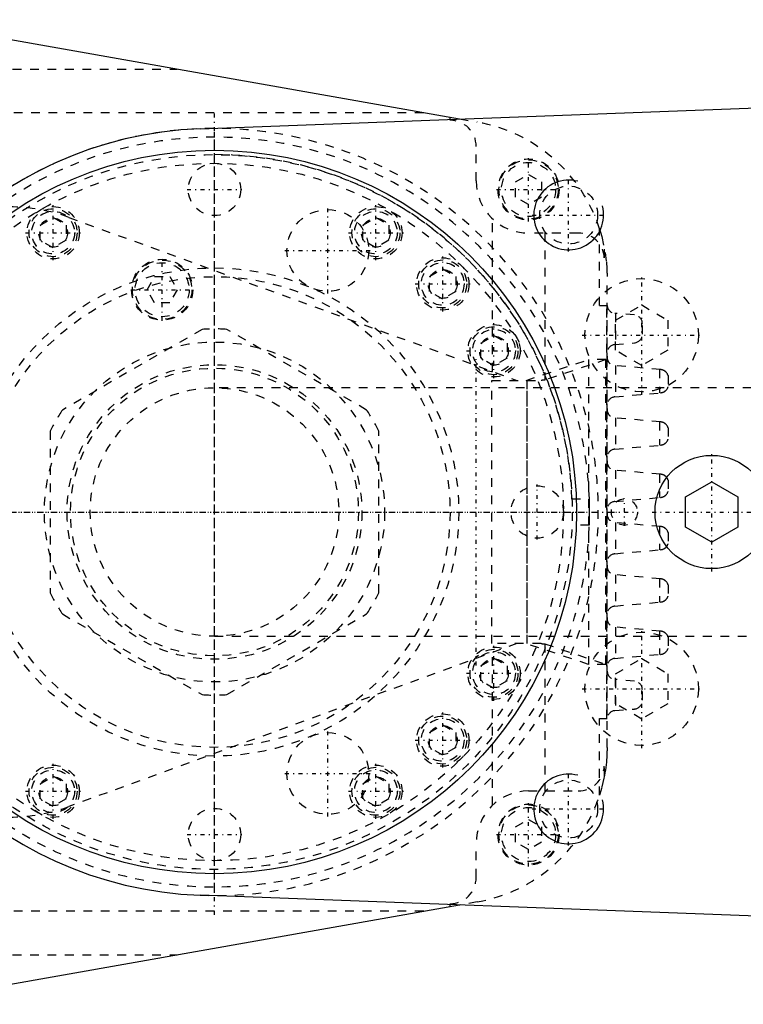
# Model space of a CAD drawing. Extents: x -294 to 171, y -70 to 70.
# Tile 6 of 7: x -142 to -59, y -56 to 56. Entities that reach past the tile are written whole.
import ezdxf

# ---------------------------------------------------------------- set-up
doc = ezdxf.new("R2010")
doc.units = 0
doc.linetypes.add('CENTER', pattern=[1.5, 0.45, -0.5, 0.05, -0.5])
doc.linetypes.add('DASHED', pattern=[2, 1, -1])
for name, color, linetype in [('AM_0', 7, 'CONTINUOUS'), ('AM_10', 7, 'CONTINUOUS'), ('AM_3', 7, 'DASHED'), ('AM_7', 7, 'CENTER')]:
    doc.layers.add(name, color=color, linetype=linetype)

msp = doc.modelspace()

# ---------------------------------------------------------------- linework, layer by layer
at = {"layer": 'AM_0', "color": 7, "linetype": 'CONTINUOUS'}
for p, q in [((-156.35, 56.48), (-91.9, 45.09)), ((-121.65, 43.97), (-34.25, 47.25)), ((-66, 1.73), (-63, 3.46)), ((-63, 3.46), (-60, 1.73)), ((-66, -1.73), (-66, 1.73)), ((-60, 1.73), (-60, -1.73)), ((-63, -3.46), (-66, -1.73)), ((-60, -1.73), (-63, -3.46)), ((-34.25, -47.25), (-121.65, -43.97)), ((-91.9, -45.09), (-156.35, -56.48))]:
    msp.add_line(p, q, dxfattribs=at)
for centre, radius in [((-120, 0), 41.5), ((-63, 0), 6.5)]:
    msp.add_circle(centre, radius, dxfattribs=at)
for radius, start, end in [(44, 92.1491, 267.8509), (43, 358.0009, 1.9991)]:
    msp.add_arc((-120, 0), radius, start, end, dxfattribs=at)
at = {"layer": 'AM_10', "color": 7, "linetype": 'CONTINUOUS'}
for centre in [(-79.4, 34.07), (-79.4, -34.07)]:
    msp.add_arc(centre, 4, 75, 15, dxfattribs=at)
at = {"layer": 'AM_3', "color": 6, "linetype": 'DASHED'}
for p, q in [((-217.14, 50.81), (-124.27, 50.81)), ((-96.02, 45.81), (-204.22, 45.81)), ((-93, 44.94), (-93, 45.28)), ((-91.9, 45.09), (-89.87, 44.73)), ((-90, 38), (-90, 41.94)), ((-85.5, 37.87), (-84, 38.73)), ((-84, 38.73), (-82.5, 37.87)), ((-85.5, 36.13), (-85.5, 37.87)), ((-82.5, 37.87), (-82.5, 36.13)), ((-84, 35.27), (-85.5, 36.13)), ((-82.5, 36.13), (-84, 35.27)), ((-140, 32.91), (-138.5, 33.77)), ((-140, 31.18), (-140, 32.91)), ((-138.5, 33.77), (-137, 32.91)), ((-137, 32.91), (-137, 31.18)), ((-136.69, 33.79), (-85.33, 15.1)), ((-103, 32.91), (-101.5, 33.77)), ((-103, 31.18), (-103, 32.91)), ((-101.5, 33.77), (-100, 32.91)), ((-100, 32.91), (-100, 31.18)), ((-88.14, 16.12), (-88.14, 33.65)), ((-78.31, 32), (-84, 32)), ((-82.14, 32), (-82.14, 15.13)), ((-75.86, 23.7), (-75.86, 32.48)), ((-138.5, 30.31), (-140, 31.18)), ((-137, 31.18), (-138.5, 30.31)), ((-101.5, 30.31), (-103, 31.18)), ((-100, 31.18), (-101.5, 30.31)), ((-75.31, 29.16), (-75.31, 30.35)), ((-95.34, 27.03), (-93.84, 27.89)), ((-93.84, 27.89), (-92.34, 27.03)), ((-127.73, 25.5), (-126.87, 27)), ((-126.87, 27), (-125.13, 27)), ((-125.13, 27), (-124.27, 25.5)), ((-95.34, 25.3), (-95.34, 27.03)), ((-92.34, 27.03), (-92.34, 25.3)), ((-75, -27), (-75, 27)), ((-126.87, 24), (-127.73, 25.5)), ((-124.27, 25.5), (-125.13, 24)), ((-93.84, 24.43), (-95.34, 25.3)), ((-92.34, 25.3), (-93.84, 24.43)), ((-125.13, 24), (-126.87, 24)), ((-74.03, 22.01), (-71.03, 23.75)), ((-71.03, 23.75), (-68.03, 22.01)), ((-75.86, 23.7), (-74.98, 23.7)), ((-75.03, 23.7), (-75.03, -23.7)), ((-75.03, -23.7), (-75.03, 23.7)), ((-71.86, 22.6), (-74.11, 22.79)), ((-74.03, 22.79), (-74.03, 19.21)), ((-74.03, 18.55), (-74.03, 22.01)), ((-70.95, 20.4), (-70.95, 21.6)), ((-68.03, 22.01), (-68.03, 18.55)), ((-121.41, 20.95), (-137.44, 11.7)), ((-102.56, 11.7), (-118.59, 20.95)), ((-89.46, 19.37), (-87.96, 20.23)), ((-89.46, 17.63), (-89.46, 19.37)), ((-87.96, 20.23), (-86.46, 19.37)), ((-86.46, 19.37), (-86.46, 17.63)), ((-74.11, 19.21), (-71.86, 19.4)), ((-74.98, 17.89), (-74.98, 18.26)), ((-71.03, 16.82), (-74.03, 18.55)), ((-68.03, 18.55), (-71.03, 16.82)), ((-87.96, 16.77), (-89.46, 17.63)), ((-86.46, 17.63), (-87.96, 16.77)), ((-84.26, 15.1), (-77.14, 17.48)), ((-75.12, 17.48), (-82.14, 15.13)), ((-75.12, 17.48), (-77.14, 17.48)), ((-77.14, 17.48), (-77.14, -17.48)), ((-75.12, -17.48), (-75.12, 17.48)), ((-68.86, 16.33), (-74.11, 16.8)), ((-74.03, 16.79), (-74.03, 13.22)), ((-69, 16.35), (-69, 13.66)), ((-88.2, 15.1), (-82.56, 15.1)), ((-88.2, -15.1), (-88.2, 15.1)), ((-84.2, 15.1), (-84.2, -15.1)), ((-84.14, -15.1), (-84.14, 15.1)), ((-68, 15.65), (-68, 14.36)), ((-40.45, 14.25), (-120, 14.25)), ((-74.11, 13.21), (-68.86, 13.67)), ((-74.98, 11.89), (-74.98, 12.39)), ((-68.86, 10.33), (-74.11, 10.8)), ((-74.03, 10.79), (-74.03, 7.22)), ((-69, 10.35), (-69, 7.66)), ((-138.85, 9.26), (-138.85, -9.26)), ((-101.15, -9.26), (-101.15, 9.26)), ((-68, 9.65), (-68, 8.36)), ((-74.11, 7.21), (-68.86, 7.67)), ((-74.98, 5.89), (-74.98, 6.39)), ((-68.86, 4.33), (-74.11, 4.8)), ((-74.03, 4.79), (-74.03, 1.22)), ((-69, 4.35), (-69, 1.66)), ((-68, 3.65), (-68, 2.36)), ((-79.03, 1.5), (-77.03, 1.5)), ((-74.11, 1.21), (-68.86, 1.67)), ((-74.98, -0.11), (-74.98, 0.39)), ((-77.03, -1.5), (-79.03, -1.5)), ((-68.86, -1.67), (-74.11, -1.2)), ((-74.03, -1.21), (-74.03, -4.78)), ((-69, -1.65), (-69, -4.34)), ((-68, -2.35), (-68, -3.64)), ((-74.11, -4.79), (-68.86, -4.33)), ((-74.98, -6.11), (-74.98, -5.61)), ((-68.86, -7.67), (-74.11, -7.2)), ((-74.03, -7.21), (-74.03, -10.78)), ((-69, -7.65), (-69, -10.34)), ((-68, -8.35), (-68, -9.64)), ((-74.11, -10.79), (-68.86, -10.33)), ((-137.44, -11.7), (-121.41, -20.95)), ((-118.59, -20.95), (-102.56, -11.7)), ((-74.98, -12.11), (-74.98, -11.61)), ((-68.86, -13.67), (-74.11, -13.2)), ((-74.03, -13.21), (-74.03, -16.78)), ((-120, -14.25), (-40.45, -14.25)), ((-69, -13.65), (-69, -16.34)), ((-68, -14.35), (-68, -15.64)), ((-85.33, -15.1), (-136.69, -33.79)), ((-82.56, -15.1), (-88.2, -15.1)), ((-77.14, -17.48), (-84.26, -15.1)), ((-82.14, -15.13), (-75.12, -17.48)), ((-82.14, -15.13), (-82.14, -32)), ((-89.46, -17.63), (-87.96, -16.77)), ((-88.14, -33.65), (-88.14, -16.12)), ((-87.96, -16.77), (-86.46, -17.63)), ((-74.11, -16.79), (-68.86, -16.33)), ((-74.03, -18.55), (-71.03, -16.82)), ((-71.03, -16.82), (-68.03, -18.55)), ((-89.46, -19.37), (-89.46, -17.63)), ((-86.46, -17.63), (-86.46, -19.37)), ((-75.12, -17.48), (-77.14, -17.48)), ((-74.98, -18.26), (-74.98, -17.61)), ((-74.03, -22.01), (-74.03, -18.55)), ((-68.03, -18.55), (-68.03, -22.01)), ((-87.96, -20.23), (-89.46, -19.37)), ((-86.46, -19.37), (-87.96, -20.23)), ((-71.86, -19.4), (-74.11, -19.21)), ((-74.03, -19.21), (-74.03, -22.79)), ((-70.95, -21.6), (-70.95, -20.4)), ((-71.03, -23.75), (-74.03, -22.01)), ((-68.03, -22.01), (-71.03, -23.75)), ((-75.86, -23.7), (-74.98, -23.7)), ((-75.86, -32.48), (-75.86, -23.7)), ((-74.11, -22.79), (-71.86, -22.6)), ((-95.34, -25.3), (-93.84, -24.43)), ((-93.84, -24.43), (-92.34, -25.3)), ((-95.34, -27.03), (-95.34, -25.3)), ((-92.34, -25.3), (-92.34, -27.03)), ((-93.84, -27.89), (-95.34, -27.03)), ((-92.34, -27.03), (-93.84, -27.89)), ((-75.31, -30.35), (-75.31, -29.16)), ((-140, -31.18), (-138.5, -30.31)), ((-138.5, -30.31), (-137, -31.18)), ((-103, -31.18), (-101.5, -30.31)), ((-101.5, -30.31), (-100, -31.18)), ((-140, -32.91), (-140, -31.18)), ((-137, -31.18), (-137, -32.91)), ((-103, -32.91), (-103, -31.18)), ((-100, -31.18), (-100, -32.91)), ((-84, -32), (-78.31, -32)), ((-138.5, -33.77), (-140, -32.91)), ((-137, -32.91), (-138.5, -33.77)), ((-101.5, -33.77), (-103, -32.91)), ((-100, -32.91), (-101.5, -33.77)), ((-85.5, -36.13), (-84, -35.27)), ((-85.5, -37.87), (-85.5, -36.13)), ((-84, -35.27), (-82.5, -36.13)), ((-82.5, -36.13), (-82.5, -37.87)), ((-90, -41.94), (-90, -38)), ((-84, -38.73), (-85.5, -37.87)), ((-82.5, -37.87), (-84, -38.73)), ((-93, -45.28), (-93, -44.94)), ((-89.87, -44.73), (-91.9, -45.09)), ((-96.02, -45.81), (-204.22, -45.81)), ((-217.14, -50.81), (-124.27, -50.81))]:
    msp.add_line(p, q, dxfattribs=at)
for points in [[(-75.86, 32.48, 0), (-75.6, 31.59, 0), (-75.22, 29.77, 0), (-75.08, 28.7, 0), (-75.05, 28.39, 0), (-75.04, 28.21, 0), (-75.04, 28.16, 0), (-75.03, 28.11, 0), (-75.03, 28.08, 0), (-75.03, 28.06, 0), (-75.03, 28.01, 0), (-75.03, 27.95, 0), (-75.02, 27.93, 0), (-75.02, 27.9, 0), (-75.02, 27.85, 0), (-75.02, 27.8, 0), (-75.02, 27.77, 0), (-75.02, 27.75, 0), (-75.01, 27.7, 0), (-75.01, 27.64, 0), (-75.01, 27.59, 0), (-75.01, 27.54, 0), (-75.01, 27.49, 0), (-75.01, 27.46, 0), (-75.01, 27.44, 0), (-75, 27.39, 0), (-75, 27.36, 0), (-75, 27.35, 0), (-75, 27.34, 0), (-75, 27.34, 0), (-75, 27.33, 0), (-75, 27.32, 0), (-75, 27.31, 0), (-75, 27.31, 0), (-75, 27.3, 0), (-75, 27.29, 0), (-75, 27.28, 0), (-75, 27.28, 0), (-75, 27.27, 0), (-75, 27.26, 0), (-75, 27.25, 0), (-75, 27.25, 0), (-75, 27.24, 0), (-75, 27.23, 0), (-75, 27.23, 0), (-75, 27.22, 0), (-75, 27.21, 0), (-75, 27.2, 0), (-75, 27.19, 0), (-75, 27.18, 0), (-75, 27.18, 0), (-75, 27.18, 0), (-75, 27.17, 0), (-75, 27.16, 0), (-75, 27.15, 0), (-75, 27.15, 0), (-75, 27.14, 0), (-75, 27.13, 0), (-75, 27.13, 0), (-75, 27.12, 0), (-75, 27.12, 0), (-75, 27.11, 0), (-75, 27.1, 0), (-75, 27.09, 0), (-75, 27.08, 0), (-75, 27.08, 0), (-75, 27.07, 0), (-75, 27.06, 0), (-75, 27.06, 0), (-75, 27.05, 0), (-75, 27.04, 0), (-75, 27.03, 0), (-75, 27.03, 0), (-75, 27.02, 0), (-75, 27.01, 0), (-75, 27, 0), (-75, 27, 0)], [(-68, 15.65, 0), (-68, 15.65, 0), (-68, 15.65, 0), (-68, 15.65, 0), (-68, 15.65, 0), (-68, 15.65, 0), (-68, 15.66, 0), (-68, 15.66, 0), (-68, 15.66, 0), (-68.01, 15.67, 0), (-68.01, 15.67, 0), (-68.01, 15.67, 0), (-68.01, 15.67, 0), (-68.01, 15.68, 0), (-68.01, 15.68, 0), (-68.01, 15.69, 0), (-68.02, 15.69, 0), (-68.02, 15.7, 0), (-68.02, 15.7, 0), (-68.02, 15.71, 0), (-68.02, 15.71, 0), (-68.03, 15.72, 0), (-68.03, 15.72, 0), (-68.03, 15.73, 0), (-68.03, 15.73, 0), (-68.03, 15.74, 0), (-68.04, 15.74, 0), (-68.04, 15.75, 0), (-68.04, 15.75, 0), (-68.04, 15.76, 0), (-68.06, 15.79, 0), (-68.08, 15.84, 0), (-68.11, 15.89, 0), (-68.15, 15.94, 0), (-68.19, 15.99, 0), (-68.21, 16.02, 0), (-68.24, 16.04, 0), (-68.27, 16.07, 0), (-68.28, 16.08, 0), (-68.29, 16.09, 0), (-68.29, 16.09, 0), (-68.3, 16.09, 0), (-68.3, 16.1, 0), (-68.31, 16.11, 0), (-68.32, 16.12, 0), (-68.33, 16.12, 0), (-68.34, 16.13, 0), (-68.35, 16.14, 0), (-68.35, 16.14, 0), (-68.36, 16.15, 0), (-68.37, 16.15, 0), (-68.38, 16.16, 0), (-68.39, 16.17, 0), (-68.41, 16.18, 0), (-68.41, 16.18, 0), (-68.42, 16.18, 0), (-68.43, 16.19, 0), (-68.44, 16.2, 0), (-68.45, 16.2, 0), (-68.46, 16.21, 0), (-68.47, 16.22, 0), (-68.48, 16.22, 0), (-68.49, 16.22, 0), (-68.5, 16.23, 0), (-68.51, 16.24, 0), (-68.52, 16.24, 0), (-68.54, 16.25, 0), (-68.55, 16.25, 0), (-68.55, 16.26, 0), (-68.56, 16.26, 0), (-68.57, 16.26, 0), (-68.59, 16.27, 0), (-68.6, 16.27, 0), (-68.6, 16.27, 0), (-68.62, 16.28, 0), (-68.63, 16.28, 0), (-68.64, 16.29, 0), (-68.64, 16.29, 0), (-68.66, 16.29, 0), (-68.67, 16.3, 0), (-68.69, 16.3, 0), (-68.7, 16.31, 0), (-68.72, 16.31, 0), (-68.72, 16.31, 0), (-68.73, 16.31, 0), (-68.75, 16.32, 0), (-68.76, 16.32, 0), (-68.78, 16.32, 0), (-68.79, 16.32, 0), (-68.81, 16.33, 0), (-68.82, 16.33, 0), (-68.82, 16.33, 0), (-68.84, 16.33, 0), (-68.85, 16.33, 0), (-68.86, 16.33, 0)], [(-82.14, 15.13, 0), (-82.15, 15.13, 0), (-82.15, 15.13, 0), (-82.16, 15.13, 0), (-82.17, 15.13, 0), (-82.18, 15.13, 0), (-82.19, 15.12, 0), (-82.2, 15.12, 0), (-82.22, 15.12, 0), (-82.24, 15.12, 0), (-82.26, 15.12, 0), (-82.27, 15.12, 0), (-82.29, 15.12, 0), (-82.31, 15.11, 0), (-82.34, 15.11, 0), (-82.37, 15.11, 0), (-82.4, 15.11, 0), (-82.43, 15.11, 0), (-82.45, 15.11, 0), (-82.46, 15.1, 0), (-82.5, 15.1, 0), (-82.54, 15.1, 0), (-82.56, 15.1, 0)], [(-68.86, 13.67, 0), (-68.85, 13.67, 0), (-68.84, 13.68, 0), (-68.82, 13.68, 0), (-68.82, 13.68, 0), (-68.81, 13.68, 0), (-68.79, 13.68, 0), (-68.78, 13.69, 0), (-68.76, 13.69, 0), (-68.75, 13.69, 0), (-68.73, 13.69, 0), (-68.72, 13.7, 0), (-68.72, 13.7, 0), (-68.7, 13.7, 0), (-68.69, 13.71, 0), (-68.67, 13.71, 0), (-68.66, 13.71, 0), (-68.64, 13.72, 0), (-68.64, 13.72, 0), (-68.63, 13.72, 0), (-68.62, 13.73, 0), (-68.6, 13.73, 0), (-68.6, 13.74, 0), (-68.59, 13.74, 0), (-68.57, 13.74, 0), (-68.56, 13.75, 0), (-68.55, 13.75, 0), (-68.55, 13.75, 0), (-68.54, 13.76, 0), (-68.52, 13.77, 0), (-68.51, 13.77, 0), (-68.5, 13.78, 0), (-68.49, 13.78, 0), (-68.48, 13.79, 0), (-68.47, 13.79, 0), (-68.46, 13.8, 0), (-68.45, 13.8, 0), (-68.44, 13.81, 0), (-68.43, 13.82, 0), (-68.42, 13.82, 0), (-68.41, 13.83, 0), (-68.41, 13.83, 0), (-68.39, 13.84, 0), (-68.38, 13.85, 0), (-68.37, 13.85, 0), (-68.36, 13.86, 0), (-68.35, 13.87, 0), (-68.35, 13.87, 0), (-68.34, 13.87, 0), (-68.33, 13.88, 0), (-68.32, 13.89, 0), (-68.31, 13.9, 0), (-68.3, 13.91, 0), (-68.3, 13.91, 0), (-68.29, 13.92, 0), (-68.29, 13.92, 0), (-68.28, 13.93, 0), (-68.27, 13.94, 0), (-68.24, 13.97, 0), (-68.21, 13.99, 0), (-68.19, 14.02, 0), (-68.15, 14.07, 0), (-68.11, 14.12, 0), (-68.08, 14.17, 0), (-68.06, 14.22, 0), (-68.04, 14.25, 0), (-68.04, 14.25, 0), (-68.04, 14.26, 0), (-68.04, 14.26, 0), (-68.03, 14.27, 0), (-68.03, 14.27, 0), (-68.03, 14.28, 0), (-68.03, 14.28, 0), (-68.03, 14.29, 0), (-68.02, 14.29, 0), (-68.02, 14.3, 0), (-68.02, 14.3, 0), (-68.02, 14.31, 0), (-68.02, 14.31, 0), (-68.01, 14.32, 0), (-68.01, 14.32, 0), (-68.01, 14.33, 0), (-68.01, 14.33, 0), (-68.01, 14.34, 0), (-68.01, 14.34, 0), (-68.01, 14.34, 0), (-68, 14.35, 0), (-68, 14.35, 0), (-68, 14.35, 0), (-68, 14.35, 0), (-68, 14.35, 0), (-68, 14.36, 0), (-68, 14.36, 0), (-68, 14.36, 0), (-68, 14.36, 0)], [(-68, 9.65, 0), (-68, 9.65, 0), (-68, 9.65, 0), (-68, 9.65, 0), (-68, 9.65, 0), (-68, 9.65, 0), (-68, 9.66, 0), (-68, 9.66, 0), (-68, 9.66, 0), (-68.01, 9.67, 0), (-68.01, 9.67, 0), (-68.01, 9.67, 0), (-68.01, 9.67, 0), (-68.01, 9.68, 0), (-68.01, 9.68, 0), (-68.01, 9.69, 0), (-68.02, 9.69, 0), (-68.02, 9.7, 0), (-68.02, 9.7, 0), (-68.02, 9.71, 0), (-68.02, 9.71, 0), (-68.03, 9.72, 0), (-68.03, 9.72, 0), (-68.03, 9.73, 0), (-68.03, 9.73, 0), (-68.03, 9.74, 0), (-68.04, 9.74, 0), (-68.04, 9.75, 0), (-68.04, 9.75, 0), (-68.04, 9.76, 0), (-68.06, 9.79, 0), (-68.08, 9.84, 0), (-68.11, 9.89, 0), (-68.15, 9.94, 0), (-68.19, 9.99, 0), (-68.21, 10.02, 0), (-68.24, 10.04, 0), (-68.27, 10.07, 0), (-68.28, 10.08, 0), (-68.29, 10.09, 0), (-68.29, 10.09, 0), (-68.3, 10.09, 0), (-68.3, 10.1, 0), (-68.31, 10.11, 0), (-68.32, 10.12, 0), (-68.33, 10.12, 0), (-68.34, 10.13, 0), (-68.35, 10.14, 0), (-68.35, 10.14, 0), (-68.36, 10.15, 0), (-68.37, 10.15, 0), (-68.38, 10.16, 0), (-68.39, 10.17, 0), (-68.41, 10.18, 0), (-68.41, 10.18, 0), (-68.42, 10.18, 0), (-68.43, 10.19, 0), (-68.44, 10.2, 0), (-68.45, 10.2, 0), (-68.46, 10.21, 0), (-68.47, 10.22, 0), (-68.48, 10.22, 0), (-68.49, 10.22, 0), (-68.5, 10.23, 0), (-68.51, 10.24, 0), (-68.52, 10.24, 0), (-68.54, 10.25, 0), (-68.55, 10.25, 0), (-68.55, 10.26, 0), (-68.56, 10.26, 0), (-68.57, 10.26, 0), (-68.59, 10.27, 0), (-68.6, 10.27, 0), (-68.6, 10.27, 0), (-68.62, 10.28, 0), (-68.63, 10.28, 0), (-68.64, 10.29, 0), (-68.64, 10.29, 0), (-68.66, 10.29, 0), (-68.67, 10.3, 0), (-68.69, 10.3, 0), (-68.7, 10.31, 0), (-68.72, 10.31, 0), (-68.72, 10.31, 0), (-68.73, 10.31, 0), (-68.75, 10.32, 0), (-68.76, 10.32, 0), (-68.78, 10.32, 0), (-68.79, 10.32, 0), (-68.81, 10.33, 0), (-68.82, 10.33, 0), (-68.82, 10.33, 0), (-68.84, 10.33, 0), (-68.85, 10.33, 0), (-68.86, 10.33, 0)], [(-68.86, 7.67, 0), (-68.85, 7.67, 0), (-68.84, 7.68, 0), (-68.82, 7.68, 0), (-68.82, 7.68, 0), (-68.81, 7.68, 0), (-68.79, 7.68, 0), (-68.78, 7.69, 0), (-68.76, 7.69, 0), (-68.75, 7.69, 0), (-68.73, 7.69, 0), (-68.72, 7.7, 0), (-68.72, 7.7, 0), (-68.7, 7.7, 0), (-68.69, 7.71, 0), (-68.67, 7.71, 0), (-68.66, 7.71, 0), (-68.64, 7.72, 0), (-68.64, 7.72, 0), (-68.63, 7.72, 0), (-68.62, 7.73, 0), (-68.6, 7.73, 0), (-68.6, 7.74, 0), (-68.59, 7.74, 0), (-68.57, 7.74, 0), (-68.56, 7.75, 0), (-68.55, 7.75, 0), (-68.55, 7.75, 0), (-68.54, 7.76, 0), (-68.52, 7.77, 0), (-68.51, 7.77, 0), (-68.5, 7.78, 0), (-68.49, 7.78, 0), (-68.48, 7.79, 0), (-68.47, 7.79, 0), (-68.46, 7.8, 0), (-68.45, 7.8, 0), (-68.44, 7.81, 0), (-68.43, 7.82, 0), (-68.42, 7.82, 0), (-68.41, 7.83, 0), (-68.41, 7.83, 0), (-68.39, 7.84, 0), (-68.38, 7.85, 0), (-68.37, 7.85, 0), (-68.36, 7.86, 0), (-68.35, 7.87, 0), (-68.35, 7.87, 0), (-68.34, 7.87, 0), (-68.33, 7.88, 0), (-68.32, 7.89, 0), (-68.31, 7.9, 0), (-68.3, 7.91, 0), (-68.3, 7.91, 0), (-68.29, 7.92, 0), (-68.29, 7.92, 0), (-68.28, 7.93, 0), (-68.27, 7.94, 0), (-68.24, 7.97, 0), (-68.21, 7.99, 0), (-68.19, 8.02, 0), (-68.15, 8.07, 0), (-68.11, 8.12, 0), (-68.08, 8.17, 0), (-68.06, 8.22, 0), (-68.04, 8.25, 0), (-68.04, 8.25, 0), (-68.04, 8.26, 0), (-68.04, 8.26, 0), (-68.03, 8.27, 0), (-68.03, 8.27, 0), (-68.03, 8.28, 0), (-68.03, 8.28, 0), (-68.03, 8.29, 0), (-68.02, 8.29, 0), (-68.02, 8.3, 0), (-68.02, 8.3, 0), (-68.02, 8.31, 0), (-68.02, 8.31, 0), (-68.01, 8.32, 0), (-68.01, 8.32, 0), (-68.01, 8.33, 0), (-68.01, 8.33, 0), (-68.01, 8.34, 0), (-68.01, 8.34, 0), (-68.01, 8.34, 0), (-68, 8.35, 0), (-68, 8.35, 0), (-68, 8.35, 0), (-68, 8.35, 0), (-68, 8.35, 0), (-68, 8.36, 0), (-68, 8.36, 0), (-68, 8.36, 0), (-68, 8.36, 0)], [(-68, 3.65, 0), (-68, 3.65, 0), (-68, 3.65, 0), (-68, 3.65, 0), (-68, 3.65, 0), (-68, 3.65, 0), (-68, 3.66, 0), (-68, 3.66, 0), (-68, 3.66, 0), (-68.01, 3.67, 0), (-68.01, 3.67, 0), (-68.01, 3.67, 0), (-68.01, 3.67, 0), (-68.01, 3.68, 0), (-68.01, 3.68, 0), (-68.01, 3.69, 0), (-68.02, 3.69, 0), (-68.02, 3.7, 0), (-68.02, 3.7, 0), (-68.02, 3.71, 0), (-68.02, 3.71, 0), (-68.03, 3.72, 0), (-68.03, 3.72, 0), (-68.03, 3.73, 0), (-68.03, 3.73, 0), (-68.03, 3.74, 0), (-68.04, 3.74, 0), (-68.04, 3.75, 0), (-68.04, 3.75, 0), (-68.04, 3.76, 0), (-68.06, 3.79, 0), (-68.08, 3.84, 0), (-68.11, 3.89, 0), (-68.15, 3.94, 0), (-68.19, 3.99, 0), (-68.21, 4.02, 0), (-68.24, 4.04, 0), (-68.27, 4.07, 0), (-68.28, 4.08, 0), (-68.29, 4.09, 0), (-68.29, 4.09, 0), (-68.3, 4.09, 0), (-68.3, 4.1, 0), (-68.31, 4.11, 0), (-68.32, 4.12, 0), (-68.33, 4.12, 0), (-68.34, 4.13, 0), (-68.35, 4.14, 0), (-68.35, 4.14, 0), (-68.36, 4.15, 0), (-68.37, 4.15, 0), (-68.38, 4.16, 0), (-68.39, 4.17, 0), (-68.41, 4.18, 0), (-68.41, 4.18, 0), (-68.42, 4.18, 0), (-68.43, 4.19, 0), (-68.44, 4.2, 0), (-68.45, 4.2, 0), (-68.46, 4.21, 0), (-68.47, 4.22, 0), (-68.48, 4.22, 0), (-68.49, 4.22, 0), (-68.5, 4.23, 0), (-68.51, 4.24, 0), (-68.52, 4.24, 0), (-68.54, 4.25, 0), (-68.55, 4.25, 0), (-68.55, 4.26, 0), (-68.56, 4.26, 0), (-68.57, 4.26, 0), (-68.59, 4.27, 0), (-68.6, 4.27, 0), (-68.6, 4.27, 0), (-68.62, 4.28, 0), (-68.63, 4.28, 0), (-68.64, 4.29, 0), (-68.64, 4.29, 0), (-68.66, 4.29, 0), (-68.67, 4.3, 0), (-68.69, 4.3, 0), (-68.7, 4.31, 0), (-68.72, 4.31, 0), (-68.72, 4.31, 0), (-68.73, 4.31, 0), (-68.75, 4.32, 0), (-68.76, 4.32, 0), (-68.78, 4.32, 0), (-68.79, 4.32, 0), (-68.81, 4.33, 0), (-68.82, 4.33, 0), (-68.82, 4.33, 0), (-68.84, 4.33, 0), (-68.85, 4.33, 0), (-68.86, 4.33, 0)], [(-68.86, 1.67, 0), (-68.85, 1.67, 0), (-68.84, 1.68, 0), (-68.82, 1.68, 0), (-68.82, 1.68, 0), (-68.81, 1.68, 0), (-68.79, 1.68, 0), (-68.78, 1.69, 0), (-68.76, 1.69, 0), (-68.75, 1.69, 0), (-68.73, 1.69, 0), (-68.72, 1.7, 0), (-68.72, 1.7, 0), (-68.7, 1.7, 0), (-68.69, 1.71, 0), (-68.67, 1.71, 0), (-68.66, 1.71, 0), (-68.64, 1.72, 0), (-68.64, 1.72, 0), (-68.63, 1.72, 0), (-68.62, 1.73, 0), (-68.6, 1.73, 0), (-68.6, 1.74, 0), (-68.59, 1.74, 0), (-68.57, 1.74, 0), (-68.56, 1.75, 0), (-68.55, 1.75, 0), (-68.55, 1.75, 0), (-68.54, 1.76, 0), (-68.52, 1.77, 0), (-68.51, 1.77, 0), (-68.5, 1.78, 0), (-68.49, 1.78, 0), (-68.48, 1.79, 0), (-68.47, 1.79, 0), (-68.46, 1.8, 0), (-68.45, 1.8, 0), (-68.44, 1.81, 0), (-68.43, 1.82, 0), (-68.42, 1.82, 0), (-68.41, 1.83, 0), (-68.41, 1.83, 0), (-68.39, 1.84, 0), (-68.38, 1.85, 0), (-68.37, 1.85, 0), (-68.36, 1.86, 0), (-68.35, 1.87, 0), (-68.35, 1.87, 0), (-68.34, 1.87, 0), (-68.33, 1.88, 0), (-68.32, 1.89, 0), (-68.31, 1.9, 0), (-68.3, 1.91, 0), (-68.3, 1.91, 0), (-68.29, 1.92, 0), (-68.29, 1.92, 0), (-68.28, 1.93, 0), (-68.27, 1.94, 0), (-68.24, 1.97, 0), (-68.21, 1.99, 0), (-68.19, 2.02, 0), (-68.15, 2.07, 0), (-68.11, 2.12, 0), (-68.08, 2.17, 0), (-68.06, 2.22, 0), (-68.04, 2.25, 0), (-68.04, 2.25, 0), (-68.04, 2.26, 0), (-68.04, 2.26, 0), (-68.03, 2.27, 0), (-68.03, 2.27, 0), (-68.03, 2.28, 0), (-68.03, 2.28, 0), (-68.03, 2.29, 0), (-68.02, 2.29, 0), (-68.02, 2.3, 0), (-68.02, 2.3, 0), (-68.02, 2.31, 0), (-68.02, 2.31, 0), (-68.01, 2.32, 0), (-68.01, 2.32, 0), (-68.01, 2.33, 0), (-68.01, 2.33, 0), (-68.01, 2.34, 0), (-68.01, 2.34, 0), (-68.01, 2.34, 0), (-68, 2.35, 0), (-68, 2.35, 0), (-68, 2.35, 0), (-68, 2.35, 0), (-68, 2.35, 0), (-68, 2.36, 0), (-68, 2.36, 0), (-68, 2.36, 0), (-68, 2.36, 0)], [(-68, -2.35, 0), (-68, -2.35, 0), (-68, -2.35, 0), (-68, -2.35, 0), (-68, -2.35, 0), (-68, -2.35, 0), (-68, -2.34, 0), (-68, -2.34, 0), (-68, -2.34, 0), (-68.01, -2.33, 0), (-68.01, -2.33, 0), (-68.01, -2.33, 0), (-68.01, -2.33, 0), (-68.01, -2.32, 0), (-68.01, -2.32, 0), (-68.01, -2.31, 0), (-68.02, -2.31, 0), (-68.02, -2.3, 0), (-68.02, -2.3, 0), (-68.02, -2.29, 0), (-68.02, -2.29, 0), (-68.03, -2.28, 0), (-68.03, -2.28, 0), (-68.03, -2.27, 0), (-68.03, -2.27, 0), (-68.03, -2.26, 0), (-68.04, -2.26, 0), (-68.04, -2.25, 0), (-68.04, -2.25, 0), (-68.04, -2.24, 0), (-68.06, -2.21, 0), (-68.08, -2.16, 0), (-68.11, -2.11, 0), (-68.15, -2.06, 0), (-68.19, -2.01, 0), (-68.21, -1.98, 0), (-68.24, -1.96, 0), (-68.27, -1.93, 0), (-68.28, -1.92, 0), (-68.29, -1.91, 0), (-68.29, -1.91, 0), (-68.3, -1.91, 0), (-68.3, -1.9, 0), (-68.31, -1.89, 0), (-68.32, -1.88, 0), (-68.33, -1.88, 0), (-68.34, -1.87, 0), (-68.35, -1.86, 0), (-68.35, -1.86, 0), (-68.36, -1.85, 0), (-68.37, -1.85, 0), (-68.38, -1.84, 0), (-68.39, -1.83, 0), (-68.41, -1.82, 0), (-68.41, -1.82, 0), (-68.42, -1.82, 0), (-68.43, -1.81, 0), (-68.44, -1.8, 0), (-68.45, -1.8, 0), (-68.46, -1.79, 0), (-68.47, -1.78, 0), (-68.48, -1.78, 0), (-68.49, -1.78, 0), (-68.5, -1.77, 0), (-68.51, -1.76, 0), (-68.52, -1.76, 0), (-68.54, -1.75, 0), (-68.55, -1.75, 0), (-68.55, -1.74, 0), (-68.56, -1.74, 0), (-68.57, -1.74, 0), (-68.59, -1.73, 0), (-68.6, -1.73, 0), (-68.6, -1.73, 0), (-68.62, -1.72, 0), (-68.63, -1.72, 0), (-68.64, -1.71, 0), (-68.64, -1.71, 0), (-68.66, -1.71, 0), (-68.67, -1.7, 0), (-68.69, -1.7, 0), (-68.7, -1.69, 0), (-68.72, -1.69, 0), (-68.72, -1.69, 0), (-68.73, -1.69, 0), (-68.75, -1.68, 0), (-68.76, -1.68, 0), (-68.78, -1.68, 0), (-68.79, -1.68, 0), (-68.81, -1.67, 0), (-68.82, -1.67, 0), (-68.82, -1.67, 0), (-68.84, -1.67, 0), (-68.85, -1.67, 0), (-68.86, -1.67, 0)], [(-68.86, -4.33, 0), (-68.85, -4.33, 0), (-68.84, -4.32, 0), (-68.82, -4.32, 0), (-68.82, -4.32, 0), (-68.81, -4.32, 0), (-68.79, -4.32, 0), (-68.78, -4.31, 0), (-68.76, -4.31, 0), (-68.75, -4.31, 0), (-68.73, -4.31, 0), (-68.72, -4.3, 0), (-68.72, -4.3, 0), (-68.7, -4.3, 0), (-68.69, -4.29, 0), (-68.67, -4.29, 0), (-68.66, -4.29, 0), (-68.64, -4.28, 0), (-68.64, -4.28, 0), (-68.63, -4.28, 0), (-68.62, -4.27, 0), (-68.6, -4.27, 0), (-68.6, -4.26, 0), (-68.59, -4.26, 0), (-68.57, -4.26, 0), (-68.56, -4.25, 0), (-68.55, -4.25, 0), (-68.55, -4.25, 0), (-68.54, -4.24, 0), (-68.52, -4.23, 0), (-68.51, -4.23, 0), (-68.5, -4.22, 0), (-68.49, -4.22, 0), (-68.48, -4.21, 0), (-68.47, -4.21, 0), (-68.46, -4.2, 0), (-68.45, -4.2, 0), (-68.44, -4.19, 0), (-68.43, -4.18, 0), (-68.42, -4.18, 0), (-68.41, -4.17, 0), (-68.41, -4.17, 0), (-68.39, -4.16, 0), (-68.38, -4.15, 0), (-68.37, -4.15, 0), (-68.36, -4.14, 0), (-68.35, -4.13, 0), (-68.35, -4.13, 0), (-68.34, -4.13, 0), (-68.33, -4.12, 0), (-68.32, -4.11, 0), (-68.31, -4.1, 0), (-68.3, -4.09, 0), (-68.3, -4.09, 0), (-68.29, -4.08, 0), (-68.29, -4.08, 0), (-68.28, -4.07, 0), (-68.27, -4.06, 0), (-68.24, -4.03, 0), (-68.21, -4.01, 0), (-68.19, -3.98, 0), (-68.15, -3.93, 0), (-68.11, -3.88, 0), (-68.08, -3.83, 0), (-68.06, -3.78, 0), (-68.04, -3.75, 0), (-68.04, -3.75, 0), (-68.04, -3.74, 0), (-68.04, -3.74, 0), (-68.03, -3.73, 0), (-68.03, -3.73, 0), (-68.03, -3.72, 0), (-68.03, -3.72, 0), (-68.03, -3.71, 0), (-68.02, -3.71, 0), (-68.02, -3.7, 0), (-68.02, -3.7, 0), (-68.02, -3.69, 0), (-68.02, -3.69, 0), (-68.01, -3.68, 0), (-68.01, -3.68, 0), (-68.01, -3.67, 0), (-68.01, -3.67, 0), (-68.01, -3.66, 0), (-68.01, -3.66, 0), (-68.01, -3.66, 0), (-68, -3.65, 0), (-68, -3.65, 0), (-68, -3.65, 0), (-68, -3.65, 0), (-68, -3.65, 0), (-68, -3.64, 0), (-68, -3.64, 0), (-68, -3.64, 0), (-68, -3.64, 0)], [(-68, -8.35, 0), (-68, -8.35, 0), (-68, -8.35, 0), (-68, -8.35, 0), (-68, -8.35, 0), (-68, -8.35, 0), (-68, -8.34, 0), (-68, -8.34, 0), (-68, -8.34, 0), (-68.01, -8.33, 0), (-68.01, -8.33, 0), (-68.01, -8.33, 0), (-68.01, -8.33, 0), (-68.01, -8.32, 0), (-68.01, -8.32, 0), (-68.01, -8.31, 0), (-68.02, -8.31, 0), (-68.02, -8.3, 0), (-68.02, -8.3, 0), (-68.02, -8.29, 0), (-68.02, -8.29, 0), (-68.03, -8.28, 0), (-68.03, -8.28, 0), (-68.03, -8.27, 0), (-68.03, -8.27, 0), (-68.03, -8.26, 0), (-68.04, -8.26, 0), (-68.04, -8.25, 0), (-68.04, -8.25, 0), (-68.04, -8.24, 0), (-68.06, -8.21, 0), (-68.08, -8.16, 0), (-68.11, -8.11, 0), (-68.15, -8.06, 0), (-68.19, -8.01, 0), (-68.21, -7.98, 0), (-68.24, -7.96, 0), (-68.27, -7.93, 0), (-68.28, -7.92, 0), (-68.29, -7.91, 0), (-68.29, -7.91, 0), (-68.3, -7.91, 0), (-68.3, -7.9, 0), (-68.31, -7.89, 0), (-68.32, -7.88, 0), (-68.33, -7.88, 0), (-68.34, -7.87, 0), (-68.35, -7.86, 0), (-68.35, -7.86, 0), (-68.36, -7.85, 0), (-68.37, -7.85, 0), (-68.38, -7.84, 0), (-68.39, -7.83, 0), (-68.41, -7.82, 0), (-68.41, -7.82, 0), (-68.42, -7.82, 0), (-68.43, -7.81, 0), (-68.44, -7.8, 0), (-68.45, -7.8, 0), (-68.46, -7.79, 0), (-68.47, -7.78, 0), (-68.48, -7.78, 0), (-68.49, -7.78, 0), (-68.5, -7.77, 0), (-68.51, -7.76, 0), (-68.52, -7.76, 0), (-68.54, -7.75, 0), (-68.55, -7.75, 0), (-68.55, -7.74, 0), (-68.56, -7.74, 0), (-68.57, -7.74, 0), (-68.59, -7.73, 0), (-68.6, -7.73, 0), (-68.6, -7.73, 0), (-68.62, -7.72, 0), (-68.63, -7.72, 0), (-68.64, -7.71, 0), (-68.64, -7.71, 0), (-68.66, -7.71, 0), (-68.67, -7.7, 0), (-68.69, -7.7, 0), (-68.7, -7.69, 0), (-68.72, -7.69, 0), (-68.72, -7.69, 0), (-68.73, -7.69, 0), (-68.75, -7.68, 0), (-68.76, -7.68, 0), (-68.78, -7.68, 0), (-68.79, -7.68, 0), (-68.81, -7.67, 0), (-68.82, -7.67, 0), (-68.82, -7.67, 0), (-68.84, -7.67, 0), (-68.85, -7.67, 0), (-68.86, -7.67, 0)], [(-68.86, -10.33, 0), (-68.85, -10.33, 0), (-68.84, -10.32, 0), (-68.82, -10.32, 0), (-68.82, -10.32, 0), (-68.81, -10.32, 0), (-68.79, -10.32, 0), (-68.78, -10.31, 0), (-68.76, -10.31, 0), (-68.75, -10.31, 0), (-68.73, -10.31, 0), (-68.72, -10.3, 0), (-68.72, -10.3, 0), (-68.7, -10.3, 0), (-68.69, -10.29, 0), (-68.67, -10.29, 0), (-68.66, -10.29, 0), (-68.64, -10.28, 0), (-68.64, -10.28, 0), (-68.63, -10.28, 0), (-68.62, -10.27, 0), (-68.6, -10.27, 0), (-68.6, -10.26, 0), (-68.59, -10.26, 0), (-68.57, -10.26, 0), (-68.56, -10.25, 0), (-68.55, -10.25, 0), (-68.55, -10.25, 0), (-68.54, -10.24, 0), (-68.52, -10.23, 0), (-68.51, -10.23, 0), (-68.5, -10.22, 0), (-68.49, -10.22, 0), (-68.48, -10.21, 0), (-68.47, -10.21, 0), (-68.46, -10.2, 0), (-68.45, -10.2, 0), (-68.44, -10.19, 0), (-68.43, -10.18, 0), (-68.42, -10.18, 0), (-68.41, -10.17, 0), (-68.41, -10.17, 0), (-68.39, -10.16, 0), (-68.38, -10.15, 0), (-68.37, -10.15, 0), (-68.36, -10.14, 0), (-68.35, -10.13, 0), (-68.35, -10.13, 0), (-68.34, -10.13, 0), (-68.33, -10.12, 0), (-68.32, -10.11, 0), (-68.31, -10.1, 0), (-68.3, -10.09, 0), (-68.3, -10.09, 0), (-68.29, -10.08, 0), (-68.29, -10.08, 0), (-68.28, -10.07, 0), (-68.27, -10.06, 0), (-68.24, -10.03, 0), (-68.21, -10.01, 0), (-68.19, -9.98, 0), (-68.15, -9.93, 0), (-68.11, -9.88, 0), (-68.08, -9.83, 0), (-68.06, -9.78, 0), (-68.04, -9.75, 0), (-68.04, -9.75, 0), (-68.04, -9.74, 0), (-68.04, -9.74, 0), (-68.03, -9.73, 0), (-68.03, -9.73, 0), (-68.03, -9.72, 0), (-68.03, -9.72, 0), (-68.03, -9.71, 0), (-68.02, -9.71, 0), (-68.02, -9.7, 0), (-68.02, -9.7, 0), (-68.02, -9.69, 0), (-68.02, -9.69, 0), (-68.01, -9.68, 0), (-68.01, -9.68, 0), (-68.01, -9.67, 0), (-68.01, -9.67, 0), (-68.01, -9.66, 0), (-68.01, -9.66, 0), (-68.01, -9.66, 0), (-68, -9.65, 0), (-68, -9.65, 0), (-68, -9.65, 0), (-68, -9.65, 0), (-68, -9.65, 0), (-68, -9.64, 0), (-68, -9.64, 0), (-68, -9.64, 0), (-68, -9.64, 0)], [(-68, -14.35, 0), (-68, -14.35, 0), (-68, -14.35, 0), (-68, -14.35, 0), (-68, -14.35, 0), (-68, -14.35, 0), (-68, -14.34, 0), (-68, -14.34, 0), (-68, -14.34, 0), (-68.01, -14.33, 0), (-68.01, -14.33, 0), (-68.01, -14.33, 0), (-68.01, -14.33, 0), (-68.01, -14.32, 0), (-68.01, -14.32, 0), (-68.01, -14.31, 0), (-68.02, -14.31, 0), (-68.02, -14.3, 0), (-68.02, -14.3, 0), (-68.02, -14.29, 0), (-68.02, -14.29, 0), (-68.03, -14.28, 0), (-68.03, -14.28, 0), (-68.03, -14.27, 0), (-68.03, -14.27, 0), (-68.03, -14.26, 0), (-68.04, -14.26, 0), (-68.04, -14.25, 0), (-68.04, -14.25, 0), (-68.04, -14.24, 0), (-68.06, -14.21, 0), (-68.08, -14.16, 0), (-68.11, -14.11, 0), (-68.15, -14.06, 0), (-68.19, -14.01, 0), (-68.21, -13.98, 0), (-68.24, -13.96, 0), (-68.27, -13.93, 0), (-68.28, -13.92, 0), (-68.29, -13.91, 0), (-68.29, -13.91, 0), (-68.3, -13.91, 0), (-68.3, -13.9, 0), (-68.31, -13.89, 0), (-68.32, -13.88, 0), (-68.33, -13.88, 0), (-68.34, -13.87, 0), (-68.35, -13.86, 0), (-68.35, -13.86, 0), (-68.36, -13.85, 0), (-68.37, -13.85, 0), (-68.38, -13.84, 0), (-68.39, -13.83, 0), (-68.41, -13.82, 0), (-68.41, -13.82, 0), (-68.42, -13.82, 0), (-68.43, -13.81, 0), (-68.44, -13.8, 0), (-68.45, -13.8, 0), (-68.46, -13.79, 0), (-68.47, -13.78, 0), (-68.48, -13.78, 0), (-68.49, -13.78, 0), (-68.5, -13.77, 0), (-68.51, -13.76, 0), (-68.52, -13.76, 0), (-68.54, -13.75, 0), (-68.55, -13.75, 0), (-68.55, -13.74, 0), (-68.56, -13.74, 0), (-68.57, -13.74, 0), (-68.59, -13.73, 0), (-68.6, -13.73, 0), (-68.6, -13.73, 0), (-68.62, -13.72, 0), (-68.63, -13.72, 0), (-68.64, -13.71, 0), (-68.64, -13.71, 0), (-68.66, -13.71, 0), (-68.67, -13.7, 0), (-68.69, -13.7, 0), (-68.7, -13.69, 0), (-68.72, -13.69, 0), (-68.72, -13.69, 0), (-68.73, -13.69, 0), (-68.75, -13.68, 0), (-68.76, -13.68, 0), (-68.78, -13.68, 0), (-68.79, -13.68, 0), (-68.81, -13.67, 0), (-68.82, -13.67, 0), (-68.82, -13.67, 0), (-68.84, -13.67, 0), (-68.85, -13.67, 0), (-68.86, -13.67, 0)], [(-82.56, -15.1, 0), (-82.54, -15.1, 0), (-82.5, -15.1, 0), (-82.46, -15.1, 0), (-82.45, -15.11, 0), (-82.43, -15.11, 0), (-82.4, -15.11, 0), (-82.37, -15.11, 0), (-82.34, -15.11, 0), (-82.31, -15.11, 0), (-82.29, -15.12, 0), (-82.27, -15.12, 0), (-82.26, -15.12, 0), (-82.24, -15.12, 0), (-82.22, -15.12, 0), (-82.2, -15.12, 0), (-82.19, -15.12, 0), (-82.18, -15.13, 0), (-82.17, -15.13, 0), (-82.16, -15.13, 0), (-82.15, -15.13, 0), (-82.15, -15.13, 0), (-82.14, -15.13, 0)], [(-68.86, -16.33, 0), (-68.85, -16.33, 0), (-68.84, -16.32, 0), (-68.82, -16.32, 0), (-68.82, -16.32, 0), (-68.81, -16.32, 0), (-68.79, -16.32, 0), (-68.78, -16.31, 0), (-68.76, -16.31, 0), (-68.75, -16.31, 0), (-68.73, -16.31, 0), (-68.72, -16.3, 0), (-68.72, -16.3, 0), (-68.7, -16.3, 0), (-68.69, -16.29, 0), (-68.67, -16.29, 0), (-68.66, -16.29, 0), (-68.64, -16.28, 0), (-68.64, -16.28, 0), (-68.63, -16.28, 0), (-68.62, -16.27, 0), (-68.6, -16.27, 0), (-68.6, -16.26, 0), (-68.59, -16.26, 0), (-68.57, -16.26, 0), (-68.56, -16.25, 0), (-68.55, -16.25, 0), (-68.55, -16.25, 0), (-68.54, -16.24, 0), (-68.52, -16.23, 0), (-68.51, -16.23, 0), (-68.5, -16.22, 0), (-68.49, -16.22, 0), (-68.48, -16.21, 0), (-68.47, -16.21, 0), (-68.46, -16.2, 0), (-68.45, -16.2, 0), (-68.44, -16.19, 0), (-68.43, -16.18, 0), (-68.42, -16.18, 0), (-68.41, -16.17, 0), (-68.41, -16.17, 0), (-68.39, -16.16, 0), (-68.38, -16.15, 0), (-68.37, -16.15, 0), (-68.36, -16.14, 0), (-68.35, -16.13, 0), (-68.35, -16.13, 0), (-68.34, -16.13, 0), (-68.33, -16.12, 0), (-68.32, -16.11, 0), (-68.31, -16.1, 0), (-68.3, -16.09, 0), (-68.3, -16.09, 0), (-68.29, -16.08, 0), (-68.29, -16.08, 0), (-68.28, -16.07, 0), (-68.27, -16.06, 0), (-68.24, -16.03, 0), (-68.21, -16.01, 0), (-68.19, -15.98, 0), (-68.15, -15.93, 0), (-68.11, -15.88, 0), (-68.08, -15.83, 0), (-68.06, -15.78, 0), (-68.04, -15.75, 0), (-68.04, -15.75, 0), (-68.04, -15.74, 0), (-68.04, -15.74, 0), (-68.03, -15.73, 0), (-68.03, -15.73, 0), (-68.03, -15.72, 0), (-68.03, -15.72, 0), (-68.03, -15.71, 0), (-68.02, -15.71, 0), (-68.02, -15.7, 0), (-68.02, -15.7, 0), (-68.02, -15.69, 0), (-68.02, -15.69, 0), (-68.01, -15.68, 0), (-68.01, -15.68, 0), (-68.01, -15.67, 0), (-68.01, -15.67, 0), (-68.01, -15.66, 0), (-68.01, -15.66, 0), (-68.01, -15.66, 0), (-68, -15.65, 0), (-68, -15.65, 0), (-68, -15.65, 0), (-68, -15.65, 0), (-68, -15.65, 0), (-68, -15.64, 0), (-68, -15.64, 0), (-68, -15.64, 0), (-68, -15.64, 0)], [(-75, -27, 0), (-75, -27, 0), (-75, -27.01, 0), (-75, -27.02, 0), (-75, -27.03, 0), (-75, -27.03, 0), (-75, -27.04, 0), (-75, -27.05, 0), (-75, -27.06, 0), (-75, -27.06, 0), (-75, -27.07, 0), (-75, -27.08, 0), (-75, -27.08, 0), (-75, -27.09, 0), (-75, -27.1, 0), (-75, -27.11, 0), (-75, -27.12, 0), (-75, -27.12, 0), (-75, -27.13, 0), (-75, -27.13, 0), (-75, -27.14, 0), (-75, -27.15, 0), (-75, -27.15, 0), (-75, -27.16, 0), (-75, -27.17, 0), (-75, -27.18, 0), (-75, -27.18, 0), (-75, -27.18, 0), (-75, -27.19, 0), (-75, -27.2, 0), (-75, -27.21, 0), (-75, -27.22, 0), (-75, -27.23, 0), (-75, -27.23, 0), (-75, -27.24, 0), (-75, -27.25, 0), (-75, -27.25, 0), (-75, -27.26, 0), (-75, -27.27, 0), (-75, -27.28, 0), (-75, -27.28, 0), (-75, -27.29, 0), (-75, -27.3, 0), (-75, -27.31, 0), (-75, -27.31, 0), (-75, -27.32, 0), (-75, -27.33, 0), (-75, -27.34, 0), (-75, -27.34, 0), (-75, -27.35, 0), (-75, -27.36, 0), (-75, -27.39, 0), (-75.01, -27.44, 0), (-75.01, -27.46, 0), (-75.01, -27.49, 0), (-75.01, -27.54, 0), (-75.01, -27.59, 0), (-75.01, -27.64, 0), (-75.01, -27.7, 0), (-75.02, -27.75, 0), (-75.02, -27.77, 0), (-75.02, -27.8, 0), (-75.02, -27.85, 0), (-75.02, -27.9, 0), (-75.02, -27.93, 0), (-75.03, -27.95, 0), (-75.03, -28.01, 0), (-75.03, -28.06, 0), (-75.03, -28.08, 0), (-75.03, -28.11, 0), (-75.04, -28.16, 0), (-75.04, -28.21, 0), (-75.05, -28.39, 0), (-75.08, -28.7, 0), (-75.11, -29.01, 0), (-75.15, -29.31, 0), (-75.19, -29.62, 0), (-75.22, -29.77, 0), (-75.24, -29.93, 0), (-75.29, -30.23, 0), (-75.35, -30.54, 0), (-75.6, -31.59, 0), (-75.86, -32.48, 0)]]:
    msp.add_polyline3d(points, dxfattribs=at)
for centre, radius in [((-120, 0), 41), ((-120, 0), 40), ((-120, 0), 40), ((-120, 37), 3), ((-84, 37), 3.5), ((-84, 37), 3.4), ((-84, 37), 3.1), ((-79.4, 34.07), 3.32), ((-138.5, 32.04), 3), ((-101.5, 32.04), 3), ((-138.5, 32.04), 2.75), ((-138.5, 32.04), 2.45), ((-107, 30), 4.69), ((-101.5, 32.04), 2.75), ((-101.5, 32.04), 2.45), ((-138.5, 32.04), 1.65), ((-101.5, 32.04), 1.65), ((-126, 25.5), 3.5), ((-126, 25.5), 3.4), ((-126, 25.5), 3.1), ((-93.84, 26.16), 3), ((-93.84, 26.16), 2.75), ((-93.84, 26.16), 2.45), ((-120, 0), 28), ((-93.84, 26.16), 1.65), ((-120, 0), 27), ((-71.03, 20.28), 6.5), ((-87.96, 18.5), 3), ((-87.96, 18.5), 2.75), ((-87.96, 18.5), 2.45), ((-120, 0), 19.5), ((-87.96, 18.5), 1.65), ((-120, 0), 16.9), ((-120, 0), 16.5), ((-120, 0), 14.25), ((-83, 0), 3), ((-73, 0), 1.5), ((-71.03, -20.28), 6.5), ((-87.96, -18.5), 3), ((-87.96, -18.5), 2.75), ((-87.96, -18.5), 2.45), ((-87.96, -18.5), 1.65), ((-93.84, -26.16), 3), ((-93.84, -26.16), 2.75), ((-93.84, -26.16), 2.45), ((-93.84, -26.16), 1.65), ((-107, -30), 4.69), ((-138.5, -32.04), 3), ((-138.5, -32.04), 2.75), ((-101.5, -32.04), 3), ((-101.5, -32.04), 2.75), ((-138.5, -32.04), 2.45), ((-138.5, -32.04), 1.65), ((-101.5, -32.04), 2.45), ((-101.5, -32.04), 1.65), ((-79.4, -34.07), 3.32), ((-84, -37), 3.5), ((-84, -37), 3.4), ((-120, -37), 3), ((-84, -37), 3.1)]:
    msp.add_circle(centre, radius, dxfattribs=at)
for centre, radius, start, end in [((-93, 41.94), 3, 0, 90), ((-93, 27), 18, 17.7335, 79.9766), ((-120, 0), 43, 1.9991, 358.0009), ((-120, 0), 44, 267.8509, 165.5225), ((-120, 0), 41, 2.0967, 90), ((-84, 38), 6, 180, 270), ((-143.53, 15), 20, 69.989, 90), ((-78.31, 29), 3, 3.12, 90), ((-74.03, 23.74), 0.95, 182.4132, 264.9855), ((-71.95, 21.6), 1, 0, 84.9855), ((-120, 0), 21, 86.1532, 93.8468), ((-71.95, 20.4), 1, 275.0145, 0), ((-74.03, 18.26), 0.95, 95.0145, 180), ((-74.03, 17.75), 0.96, 171.7229, 264.9559), ((-74.03, 12.25), 0.96, 95.0441, 171.7229), ((-120, 0), 21, 146.1532, 153.8468), ((-120, 0), 21, 26.1532, 33.8468), ((-74.03, 11.75), 0.96, 171.7229, 264.9559), ((-74.03, 6.25), 0.96, 95.0441, 171.7229), ((-74.03, 5.75), 0.96, 171.7229, 264.9559), ((-74.03, 0.25), 0.96, 95.0441, 171.7229), ((-74.03, -0.25), 0.96, 171.7229, 264.9559), ((-74.03, -5.75), 0.96, 95.0441, 171.7229), ((-74.03, -6.25), 0.96, 171.7229, 264.9559), ((-120, 0), 21, 206.1532, 213.8468), ((-120, 0), 21, 326.1532, 333.8468), ((-74.03, -11.75), 0.96, 95.0441, 171.7229), ((-74.03, -12.25), 0.96, 171.7229, 264.9559), ((-74.03, -17.75), 0.96, 95.0441, 171.7229), ((-74.03, -18.26), 0.95, 180, 264.9855), ((-71.95, -20.4), 1, 0, 84.9855), ((-120, 0), 21, 266.1532, 273.8468), ((-71.95, -21.6), 1, 275.0145, 0), ((-74.03, -23.74), 0.95, 95.0145, 177.5868), ((-78.31, -29), 3, 270, 356.88), ((-84, -38), 6, 90, 180), ((-93, -27), 18, 280.0234, 342.2665), ((-143.53, -15), 20, 270, 290.011), ((-93, -41.94), 3, 270, 0)]:
    msp.add_arc(centre, radius, start, end, dxfattribs=at)
at = {"layer": 'AM_7', "color": 4, "linetype": 'CENTER'}
for p, q in [((-120, -46.2), (-120, 46.2)), ((-120, -43.58), (-120, 43.58)), ((-84, 33.33), (-84, 40.67)), ((-79.4, 29.87), (-79.4, 38.27)), ((-123.15, 37), (-116.85, 37)), ((-87.67, 37), (-80.33, 37)), ((-138.5, 28.89), (-138.5, 35.19)), ((-101.5, 28.89), (-101.5, 35.19)), ((-107, 25.08), (-107, 34.92)), ((-83.6, 34.07), (-75.2, 34.07)), ((-141.65, 32.04), (-135.35, 32.04)), ((-104.65, 32.04), (-98.35, 32.04)), ((-111.92, 30), (-102.08, 30)), ((-126, 21.93), (-126, 29.07)), ((-93.84, 23.01), (-93.84, 29.31)), ((-96.99, 26.16), (-90.69, 26.16)), ((-71.03, 13.46), (-71.03, 27.11)), ((-129.57, 25.5), (-122.43, 25.5)), ((-87.96, 15.35), (-87.96, 21.65)), ((-77.86, 20.28), (-64.21, 20.28)), ((-91.11, 18.5), (-84.81, 18.5)), ((-90, -17.6), (-90, 17.6)), ((-63, -6.83), (-63, 6.83)), ((-83, -3.15), (-83, 3.15)), ((-73, -1.57), (-73, 1.57)), ((-163.57, 0), (-76.42, 0)), ((-74.58, 0), (-71.42, 0)), ((-180.35, 0), (-73.8, 0)), ((-69.83, 0), (-56.17, 0)), ((-71.03, -27.11), (-71.03, -13.46)), ((-87.96, -21.65), (-87.96, -15.35)), ((-91.11, -18.5), (-84.81, -18.5)), ((-77.86, -20.28), (-64.21, -20.28)), ((-93.84, -29.31), (-93.84, -23.01)), ((-107, -34.92), (-107, -25.08)), ((-96.99, -26.16), (-90.69, -26.16)), ((-138.5, -35.19), (-138.5, -28.89)), ((-101.5, -35.19), (-101.5, -28.89)), ((-111.92, -30), (-102.08, -30)), ((-79.4, -38.27), (-79.4, -29.87)), ((-141.65, -32.04), (-135.35, -32.04)), ((-104.65, -32.04), (-98.35, -32.04)), ((-84, -40.67), (-84, -33.33)), ((-83.6, -34.07), (-75.2, -34.07)), ((-123.15, -37), (-116.85, -37)), ((-87.67, -37), (-80.33, -37))]:
    msp.add_line(p, q, dxfattribs=at)

doc.saveas('drawing.dxf')
